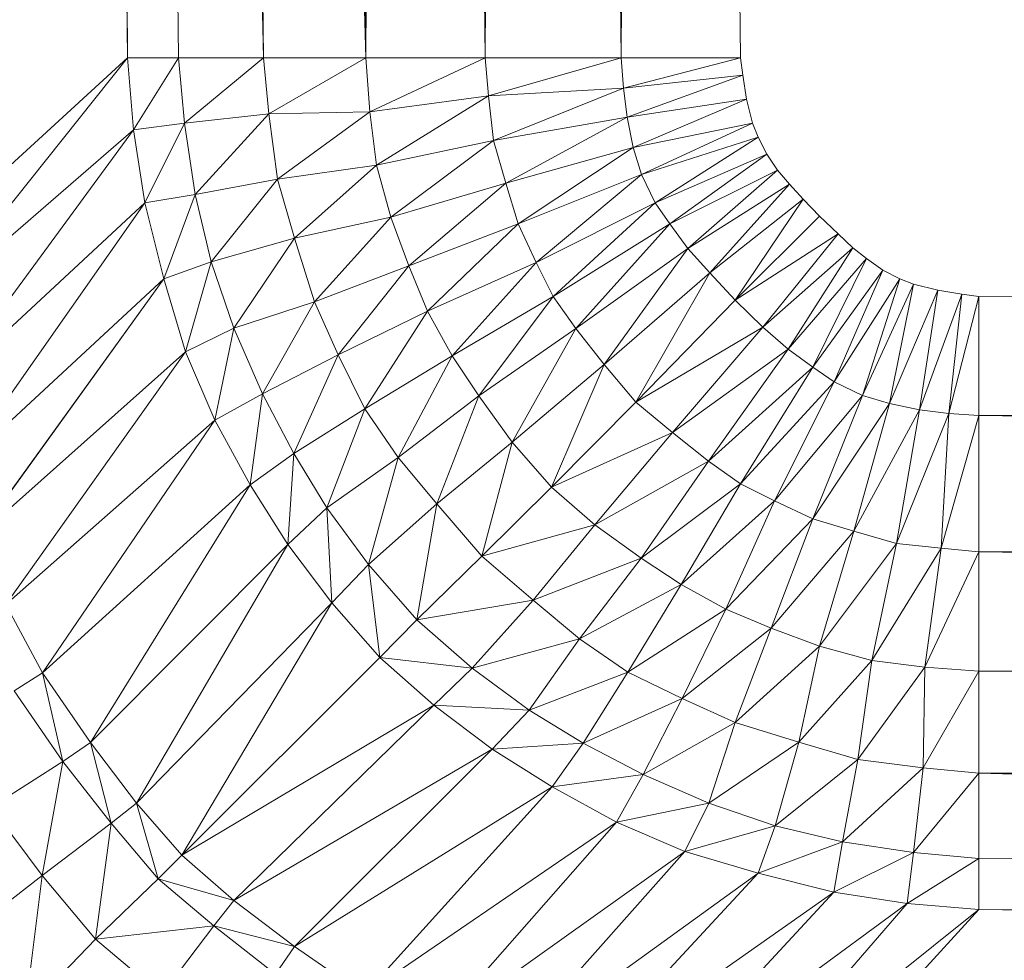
# Model space of a CAD drawing. Header units: metres. Extents: x 391.1 to 427.5, y 12.7 to 28.4.
# Tile 141 of 245: x 408.2167 to 408.2557, y 23.428 to 23.4652. Entities that reach past the tile are written whole.
import ezdxf

# ---------------------------------------------------------------- set-up
doc = ezdxf.new("R2010")
doc.units = ezdxf.units.M
doc.layers.add('02_MOBILIARIO', color=7, linetype='Continuous', lineweight=18)

# ---------------------------------------------------------------- blocks, each defined once
blk = doc.blocks.new('Family - Plats de dutxa PS-1-153501-01_TEL_PS1')
at = {"layer": '02_MOBILIARIO', "color": 253, "true_color": 0xaaaaaa}
for p, q in [((0.085896, 0.4), (0.089267, 0.112978)), ((0.089267, 0.112978), (0.085896, 0.4)), ((0.087918, 0.4), (0.091289, 0.112978)), ((0.087918, 0.4), (0.089267, 0.112978)), ((0.089267, 0.112978), (0.087918, 0.4)), ((0.09466, 0.112978), (0.087918, 0.4)), ((0.091289, 0.112978), (0.087918, 0.4)), ((0.087918, 0.4), (0.09466, 0.112978)), ((0.091289, 0.4), (0.09466, 0.112978)), ((0.098705, 0.112978), (0.091289, 0.4)), ((0.09466, 0.112978), (0.091289, 0.4)), ((0.091289, 0.4), (0.098705, 0.112978)), ((0.095334, 0.4), (0.098705, 0.112978)), ((0.098705, 0.112978), (0.095334, 0.4)), ((0.100053, 0.4), (0.098705, 0.112978)), ((0.098705, 0.112978), (0.100053, 0.4)), ((0.100053, 0.4), (0.103424, 0.112978)), ((0.103424, 0.112978), (0.100053, 0.4)), ((0.105446, 0.4), (0.103424, 0.112978)), ((0.103424, 0.112978), (0.105446, 0.4)), ((0.105446, 0.4), (0.108817, 0.112978)), ((0.108817, 0.112978), (0.105446, 0.4)), ((0.110165, 0.4), (0.108817, 0.112978)), ((0.108817, 0.112978), (0.110165, 0.4)), ((0.110165, 0.4), (0.113536, 0.112978)), ((0.110165, 0.4), (0.113536, 0.112978)), ((0.081177, 0.105562), (0.089267, 0.112978)), ((0.089267, 0.112978), (0.081177, 0.105562)), ((0.089267, 0.112978), (0.081379, 0.10309)), ((0.081379, 0.10309), (0.089267, 0.112978)), ((0.089267, 0.112978), (0.089504, 0.110131)), ((0.091289, 0.112978), (0.089267, 0.112978)), ((0.089504, 0.110131), (0.089267, 0.112978)), ((0.089267, 0.112978), (0.091289, 0.112978)), ((0.091289, 0.112978), (0.089504, 0.110131)), ((0.089504, 0.110131), (0.091289, 0.112978)), ((0.091289, 0.112978), (0.09466, 0.112978)), ((0.091289, 0.112978), (0.09153, 0.110394)), ((0.09153, 0.110394), (0.091289, 0.112978)), ((0.091289, 0.112978), (0.09466, 0.112978)), ((0.09466, 0.112978), (0.09153, 0.110394)), ((0.09153, 0.110394), (0.09466, 0.112978)), ((0.09466, 0.112978), (0.098705, 0.112978)), ((0.09466, 0.112978), (0.09487, 0.11077)), ((0.09487, 0.11077), (0.09466, 0.112978)), ((0.09466, 0.112978), (0.098705, 0.112978)), ((0.098705, 0.112978), (0.09487, 0.11077)), ((0.09487, 0.11077), (0.098705, 0.112978)), ((0.103424, 0.112978), (0.098705, 0.112978)), ((0.098863, 0.110841), (0.098705, 0.112978)), ((0.098705, 0.112978), (0.103424, 0.112978)), ((0.098705, 0.112978), (0.098863, 0.110841)), ((0.103424, 0.112978), (0.098863, 0.110841)), ((0.098863, 0.110841), (0.103424, 0.112978)), ((0.108817, 0.112978), (0.103424, 0.112978)), ((0.103424, 0.112978), (0.103566, 0.11148)), ((0.103566, 0.11148), (0.103424, 0.112978)), ((0.103424, 0.112978), (0.108817, 0.112978)), ((0.108817, 0.112978), (0.103566, 0.11148)), ((0.103566, 0.11148), (0.108817, 0.112978)), ((0.113536, 0.112978), (0.108817, 0.112978)), ((0.108817, 0.112978), (0.108901, 0.11178)), ((0.108901, 0.11178), (0.108817, 0.112978)), ((0.108817, 0.112978), (0.113536, 0.112978)), ((0.113536, 0.112978), (0.108901, 0.11178)), ((0.108901, 0.11178), (0.113536, 0.112978)), ((0.113536, 0.112978), (0.113627, 0.112301)), ((0.113536, 0.112978), (0.113627, 0.112301)), ((0.108901, 0.11178), (0.113627, 0.112301)), ((0.113627, 0.112301), (0.108901, 0.11178)), ((0.113627, 0.112301), (0.109053, 0.11063)), ((0.109053, 0.11063), (0.113627, 0.112301)), ((0.113627, 0.112301), (0.113779, 0.111346)), ((0.113627, 0.112301), (0.113779, 0.111346)), ((0.103566, 0.11148), (0.098863, 0.110841)), ((0.098863, 0.110841), (0.103566, 0.11148)), ((0.103566, 0.11148), (0.099126, 0.108737)), ((0.099126, 0.108737), (0.103566, 0.11148)), ((0.108901, 0.11178), (0.103566, 0.11148)), ((0.103566, 0.11148), (0.108901, 0.11178)), ((0.103566, 0.11148), (0.103753, 0.109714)), ((0.103753, 0.109714), (0.103566, 0.11148)), ((0.108901, 0.11178), (0.103753, 0.109714)), ((0.103753, 0.109714), (0.108901, 0.11178)), ((0.108901, 0.11178), (0.109053, 0.11063)), ((0.109053, 0.11063), (0.108901, 0.11178)), ((0.113779, 0.111346), (0.109053, 0.11063)), ((0.109053, 0.11063), (0.113779, 0.111346)), ((0.113779, 0.111346), (0.109291, 0.109436)), ((0.109291, 0.109436), (0.113779, 0.111346)), ((0.113779, 0.111346), (0.114017, 0.110391)), ((0.113779, 0.111346), (0.114017, 0.110391)), ((0.09487, 0.11077), (0.09153, 0.110394)), ((0.09153, 0.110394), (0.09487, 0.11077)), ((0.09487, 0.11077), (0.091943, 0.107577)), ((0.091943, 0.107577), (0.09487, 0.11077)), ((0.098863, 0.110841), (0.09487, 0.11077)), ((0.09487, 0.11077), (0.098863, 0.110841)), ((0.09487, 0.11077), (0.095208, 0.108178)), ((0.095208, 0.108178), (0.09487, 0.11077)), ((0.098863, 0.110841), (0.095208, 0.108178)), ((0.095208, 0.108178), (0.098863, 0.110841)), ((0.099126, 0.108737), (0.098863, 0.110841)), ((0.098863, 0.110841), (0.099126, 0.108737)), ((0.09153, 0.110394), (0.089504, 0.110131)), ((0.089504, 0.110131), (0.09153, 0.110394)), ((0.09153, 0.110394), (0.089954, 0.107239)), ((0.089954, 0.107239), (0.09153, 0.110394)), ((0.09153, 0.110394), (0.091943, 0.107577)), ((0.091943, 0.107577), (0.09153, 0.110394)), ((0.109053, 0.11063), (0.103753, 0.109714)), ((0.103753, 0.109714), (0.109053, 0.11063)), ((0.109053, 0.11063), (0.104241, 0.108024)), ((0.104241, 0.108024), (0.109053, 0.11063)), ((0.109053, 0.11063), (0.109291, 0.109436)), ((0.109291, 0.109436), (0.109053, 0.11063)), ((0.114017, 0.110391), (0.109291, 0.109436)), ((0.109291, 0.109436), (0.114017, 0.110391)), ((0.114017, 0.110391), (0.109611, 0.108362)), ((0.109611, 0.108362), (0.114017, 0.110391)), ((0.114017, 0.110391), (0.114234, 0.109849)), ((0.114017, 0.110391), (0.114234, 0.109849)), ((0.089504, 0.110131), (0.081379, 0.10309)), ((0.081379, 0.10309), (0.089504, 0.110131)), ((0.089504, 0.110131), (0.081865, 0.099724)), ((0.081865, 0.099724), (0.089504, 0.110131)), ((0.089504, 0.110131), (0.089954, 0.107239)), ((0.089954, 0.107239), (0.089504, 0.110131)), ((0.103753, 0.109714), (0.099126, 0.108737)), ((0.099126, 0.108737), (0.103753, 0.109714)), ((0.103753, 0.109714), (0.099689, 0.106671)), ((0.099689, 0.106671), (0.103753, 0.109714)), ((0.103753, 0.109714), (0.104241, 0.108024)), ((0.104241, 0.108024), (0.103753, 0.109714)), ((0.109611, 0.108362), (0.114234, 0.109849)), ((0.114234, 0.109849), (0.109611, 0.108362)), ((0.114234, 0.109849), (0.110159, 0.107245)), ((0.110159, 0.107245), (0.114234, 0.109849)), ((0.114234, 0.109849), (0.114581, 0.109176)), ((0.114234, 0.109849), (0.114581, 0.109176)), ((0.104241, 0.108024), (0.109291, 0.109436)), ((0.109291, 0.109436), (0.104241, 0.108024)), ((0.109291, 0.109436), (0.104729, 0.106408)), ((0.104729, 0.106408), (0.109291, 0.109436)), ((0.109291, 0.109436), (0.109611, 0.108362)), ((0.109611, 0.108362), (0.109291, 0.109436)), ((0.114581, 0.109176), (0.110159, 0.107245)), ((0.110159, 0.107245), (0.114581, 0.109176)), ((0.114581, 0.109176), (0.110737, 0.106408)), ((0.110737, 0.106408), (0.114581, 0.109176)), ((0.114581, 0.109176), (0.114998, 0.108539)), ((0.114581, 0.109176), (0.114998, 0.108539)), ((0.099126, 0.108737), (0.095208, 0.108178)), ((0.095208, 0.108178), (0.099126, 0.108737)), ((0.099126, 0.108737), (0.095887, 0.105845)), ((0.095887, 0.105845), (0.099126, 0.108737)), ((0.099689, 0.106671), (0.099126, 0.108737)), ((0.099126, 0.108737), (0.099689, 0.106671)), ((0.109611, 0.108362), (0.104729, 0.106408)), ((0.104729, 0.106408), (0.109611, 0.108362)), ((0.109611, 0.108362), (0.105446, 0.104888)), ((0.105446, 0.104888), (0.109611, 0.108362)), ((0.110159, 0.107245), (0.109611, 0.108362)), ((0.109611, 0.108362), (0.110159, 0.107245)), ((0.114998, 0.108539), (0.110737, 0.106408)), ((0.110737, 0.106408), (0.114998, 0.108539)), ((0.114998, 0.108539), (0.11145, 0.105432)), ((0.11145, 0.105432), (0.114998, 0.108539)), ((0.114998, 0.108539), (0.115478, 0.107983)), ((0.114998, 0.108539), (0.115478, 0.107983)), ((0.095208, 0.108178), (0.091943, 0.107577)), ((0.091943, 0.107577), (0.095208, 0.108178)), ((0.095208, 0.108178), (0.092581, 0.10491)), ((0.092581, 0.10491), (0.095208, 0.108178)), ((0.095208, 0.108178), (0.095887, 0.105845)), ((0.095887, 0.105845), (0.095208, 0.108178)), ((0.104241, 0.108024), (0.099689, 0.106671)), ((0.099689, 0.106671), (0.104241, 0.108024)), ((0.104241, 0.108024), (0.100402, 0.104756)), ((0.100402, 0.104756), (0.104241, 0.108024)), ((0.104241, 0.108024), (0.104729, 0.106408)), ((0.104729, 0.106408), (0.104241, 0.108024)), ((0.115478, 0.107983), (0.11145, 0.105432)), ((0.11145, 0.105432), (0.115478, 0.107983)), ((0.115478, 0.107983), (0.112328, 0.104477)), ((0.112328, 0.104477), (0.115478, 0.107983)), ((0.115478, 0.107983), (0.116017, 0.107383)), ((0.115478, 0.107983), (0.116017, 0.107383)), ((0.091943, 0.107577), (0.089954, 0.107239)), ((0.089954, 0.107239), (0.091943, 0.107577)), ((0.091943, 0.107577), (0.090705, 0.104233)), ((0.090705, 0.104233), (0.091943, 0.107577)), ((0.091943, 0.107577), (0.092581, 0.10491)), ((0.092581, 0.10491), (0.091943, 0.107577)), ((0.089954, 0.107239), (0.081865, 0.099724)), ((0.081865, 0.099724), (0.089954, 0.107239)), ((0.089954, 0.107239), (0.08251, 0.096631)), ((0.08251, 0.096631), (0.089954, 0.107239)), ((0.089954, 0.107239), (0.090705, 0.104233)), ((0.090705, 0.104233), (0.089954, 0.107239)), ((0.110159, 0.107245), (0.105446, 0.104888)), ((0.105446, 0.104888), (0.110159, 0.107245)), ((0.110159, 0.107245), (0.106121, 0.10354)), ((0.106121, 0.10354), (0.110159, 0.107245)), ((0.110737, 0.106408), (0.110159, 0.107245)), ((0.110159, 0.107245), (0.110737, 0.106408)), ((0.112328, 0.104477), (0.116017, 0.107383)), ((0.116017, 0.107383), (0.112328, 0.104477)), ((0.116017, 0.107383), (0.113322, 0.103393)), ((0.113322, 0.103393), (0.116017, 0.107383)), ((0.116017, 0.107383), (0.116662, 0.106722)), ((0.116017, 0.107383), (0.116662, 0.106722)), ((0.099689, 0.106671), (0.095887, 0.105845)), ((0.095887, 0.105845), (0.099689, 0.106671)), ((0.099689, 0.106671), (0.096675, 0.103328)), ((0.096675, 0.103328), (0.099689, 0.106671)), ((0.100402, 0.104756), (0.099689, 0.106671)), ((0.099689, 0.106671), (0.100402, 0.104756)), ((0.104729, 0.106408), (0.100402, 0.104756)), ((0.100402, 0.104756), (0.104729, 0.106408)), ((0.104729, 0.106408), (0.101152, 0.102952)), ((0.101152, 0.102952), (0.104729, 0.106408)), ((0.104729, 0.106408), (0.105446, 0.104888)), ((0.105446, 0.104888), (0.104729, 0.106408)), ((0.110737, 0.106408), (0.106121, 0.10354)), ((0.106121, 0.10354), (0.110737, 0.106408)), ((0.110737, 0.106408), (0.107018, 0.102276)), ((0.107018, 0.102276), (0.110737, 0.106408)), ((0.11145, 0.105432), (0.110737, 0.106408)), ((0.110737, 0.106408), (0.11145, 0.105432)), ((0.113322, 0.103393), (0.116662, 0.106722)), ((0.116662, 0.106722), (0.113322, 0.103393)), ((0.116662, 0.106722), (0.117397, 0.106017)), ((0.116662, 0.106722), (0.117397, 0.106017)), ((0.113322, 0.103393), (0.117397, 0.106017)), ((0.117397, 0.106017), (0.113322, 0.103393)), ((0.114422, 0.102327), (0.117397, 0.106017)), ((0.117397, 0.106017), (0.114422, 0.102327)), ((0.117397, 0.106017), (0.117982, 0.105462)), ((0.117397, 0.106017), (0.117982, 0.105462)), ((0.092581, 0.10491), (0.095887, 0.105845)), ((0.095887, 0.105845), (0.092581, 0.10491)), ((0.095887, 0.105845), (0.093482, 0.10228)), ((0.093482, 0.10228), (0.095887, 0.105845)), ((0.095887, 0.105845), (0.096675, 0.103328)), ((0.096675, 0.103328), (0.095887, 0.105845)), ((0.107018, 0.102276), (0.11145, 0.105432)), ((0.11145, 0.105432), (0.107018, 0.102276)), ((0.11145, 0.105432), (0.108143, 0.100843)), ((0.108143, 0.100843), (0.11145, 0.105432)), ((0.112328, 0.104477), (0.11145, 0.105432)), ((0.11145, 0.105432), (0.112328, 0.104477)), ((0.114422, 0.102327), (0.117982, 0.105462)), ((0.117982, 0.105462), (0.114422, 0.102327)), ((0.115428, 0.101453), (0.117982, 0.105462)), ((0.117982, 0.105462), (0.115428, 0.101453)), ((0.117982, 0.105462), (0.118521, 0.105041)), ((0.117982, 0.105462), (0.118521, 0.105041)), ((0.092581, 0.10491), (0.090705, 0.104233)), ((0.090705, 0.104233), (0.092581, 0.10491)), ((0.092581, 0.10491), (0.091568, 0.101341)), ((0.091568, 0.101341), (0.092581, 0.10491)), ((0.092581, 0.10491), (0.093482, 0.10228)), ((0.093482, 0.10228), (0.092581, 0.10491)), ((0.105446, 0.104888), (0.101152, 0.102952)), ((0.101152, 0.102952), (0.105446, 0.104888)), ((0.105446, 0.104888), (0.102128, 0.101187)), ((0.102128, 0.101187), (0.105446, 0.104888)), ((0.105446, 0.104888), (0.106121, 0.10354)), ((0.106121, 0.10354), (0.105446, 0.104888)), ((0.115428, 0.101453), (0.118521, 0.105041)), ((0.118521, 0.105041), (0.115428, 0.101453)), ((0.118521, 0.105041), (0.116405, 0.10074)), ((0.116405, 0.10074), (0.118521, 0.105041)), ((0.118521, 0.105041), (0.119173, 0.104584)), ((0.118521, 0.105041), (0.119173, 0.104584)), ((0.096675, 0.103328), (0.100402, 0.104756)), ((0.100402, 0.104756), (0.096675, 0.103328)), ((0.100402, 0.104756), (0.097614, 0.101224)), ((0.097614, 0.101224), (0.100402, 0.104756)), ((0.101152, 0.102952), (0.100402, 0.104756)), ((0.100402, 0.104756), (0.101152, 0.102952)), ((0.108143, 0.100843), (0.112328, 0.104477)), ((0.112328, 0.104477), (0.108143, 0.100843)), ((0.112328, 0.104477), (0.10939, 0.099357)), ((0.10939, 0.099357), (0.112328, 0.104477)), ((0.112328, 0.104477), (0.113322, 0.103393)), ((0.113322, 0.103393), (0.112328, 0.104477)), ((0.116405, 0.10074), (0.119173, 0.104584)), ((0.119173, 0.104584), (0.116405, 0.10074)), ((0.117241, 0.100162), (0.119173, 0.104584)), ((0.119173, 0.104584), (0.117241, 0.100162)), ((0.119173, 0.104584), (0.119845, 0.104237)), ((0.119173, 0.104584), (0.119845, 0.104237)), ((0.090705, 0.104233), (0.08251, 0.096631)), ((0.08251, 0.096631), (0.090705, 0.104233)), ((0.090705, 0.104233), (0.083325, 0.094013)), ((0.083325, 0.094013), (0.090705, 0.104233)), ((0.090705, 0.104233), (0.091568, 0.101341)), ((0.091568, 0.101341), (0.090705, 0.104233)), ((0.117241, 0.100162), (0.119845, 0.104237)), ((0.119845, 0.104237), (0.117241, 0.100162)), ((0.118359, 0.099615), (0.119845, 0.104237)), ((0.119845, 0.104237), (0.118359, 0.099615)), ((0.119845, 0.104237), (0.120388, 0.10402)), ((0.119845, 0.104237), (0.120388, 0.10402)), ((0.118359, 0.099615), (0.120388, 0.10402)), ((0.120388, 0.10402), (0.118359, 0.099615)), ((0.119433, 0.099295), (0.120388, 0.10402)), ((0.120388, 0.10402), (0.119433, 0.099295)), ((0.119433, 0.099295), (0.121343, 0.103782)), ((0.121343, 0.103782), (0.119433, 0.099295)), ((0.120388, 0.10402), (0.121343, 0.103782)), ((0.120388, 0.10402), (0.121343, 0.103782)), ((0.120627, 0.099056), (0.121343, 0.103782)), ((0.121343, 0.103782), (0.120627, 0.099056)), ((0.121343, 0.103782), (0.122297, 0.10363)), ((0.121343, 0.103782), (0.122297, 0.10363)), ((0.093482, 0.10228), (0.096675, 0.103328)), ((0.096675, 0.103328), (0.093482, 0.10228)), ((0.096675, 0.103328), (0.094608, 0.099688)), ((0.094608, 0.099688), (0.096675, 0.103328)), ((0.096675, 0.103328), (0.097614, 0.101224)), ((0.097614, 0.101224), (0.096675, 0.103328)), ((0.102128, 0.101187), (0.106121, 0.10354)), ((0.106121, 0.10354), (0.102128, 0.101187)), ((0.106121, 0.10354), (0.103179, 0.099609)), ((0.103179, 0.099609), (0.106121, 0.10354)), ((0.106121, 0.10354), (0.107018, 0.102276)), ((0.107018, 0.102276), (0.106121, 0.10354)), ((0.113322, 0.103393), (0.10939, 0.099357)), ((0.10939, 0.099357), (0.113322, 0.103393)), ((0.113322, 0.103393), (0.114422, 0.102327)), ((0.114422, 0.102327), (0.113322, 0.103393)), ((0.120627, 0.099056), (0.122297, 0.10363)), ((0.122297, 0.10363), (0.120627, 0.099056)), ((0.121777, 0.098904), (0.122297, 0.10363)), ((0.122297, 0.10363), (0.121777, 0.098904)), ((0.121777, 0.098904), (0.122975, 0.10354)), ((0.122975, 0.10354), (0.121777, 0.098904)), ((0.122297, 0.10363), (0.122975, 0.10354)), ((0.122297, 0.10363), (0.122975, 0.10354)), ((0.122975, 0.10354), (0.409997, 0.100169)), ((0.122975, 0.09882), (0.122975, 0.10354)), ((0.122975, 0.10354), (0.409997, 0.100169)), ((0.122975, 0.10354), (0.122975, 0.09882)), ((0.097614, 0.101224), (0.101152, 0.102952)), ((0.101152, 0.102952), (0.097614, 0.101224)), ((0.101152, 0.102952), (0.098664, 0.099083)), ((0.098664, 0.099083), (0.101152, 0.102952)), ((0.101152, 0.102952), (0.102128, 0.101187)), ((0.102128, 0.101187), (0.101152, 0.102952)), ((0.091568, 0.101341), (0.093482, 0.10228)), ((0.093482, 0.10228), (0.091568, 0.101341)), ((0.093482, 0.10228), (0.092731, 0.098636)), ((0.092731, 0.098636), (0.093482, 0.10228)), ((0.094608, 0.099688), (0.093482, 0.10228)), ((0.093482, 0.10228), (0.094608, 0.099688)), ((0.107018, 0.102276), (0.103179, 0.099609)), ((0.103179, 0.099609), (0.107018, 0.102276)), ((0.107018, 0.102276), (0.104493, 0.097768)), ((0.104493, 0.097768), (0.107018, 0.102276)), ((0.107018, 0.102276), (0.108143, 0.100843)), ((0.108143, 0.100843), (0.107018, 0.102276)), ((0.10939, 0.099357), (0.114422, 0.102327)), ((0.114422, 0.102327), (0.10939, 0.099357)), ((0.11084, 0.098146), (0.114422, 0.102327)), ((0.114422, 0.102327), (0.11084, 0.098146)), ((0.114422, 0.102327), (0.115428, 0.101453)), ((0.115428, 0.101453), (0.114422, 0.102327)), ((0.091568, 0.101341), (0.083325, 0.094013)), ((0.083325, 0.094013), (0.091568, 0.101341)), ((0.091568, 0.101341), (0.084454, 0.091347)), ((0.084454, 0.091347), (0.091568, 0.101341)), ((0.091568, 0.101341), (0.092731, 0.098636)), ((0.092731, 0.098636), (0.091568, 0.101341)), ((0.11084, 0.098146), (0.115428, 0.101453)), ((0.115428, 0.101453), (0.11084, 0.098146)), ((0.115428, 0.101453), (0.112273, 0.097021)), ((0.112273, 0.097021), (0.115428, 0.101453)), ((0.115428, 0.101453), (0.116405, 0.10074)), ((0.116405, 0.10074), (0.115428, 0.101453)), ((0.097614, 0.101224), (0.094608, 0.099688)), ((0.094608, 0.099688), (0.097614, 0.101224)), ((0.097614, 0.101224), (0.09585, 0.097318)), ((0.09585, 0.097318), (0.097614, 0.101224)), ((0.098664, 0.099083), (0.097614, 0.101224)), ((0.097614, 0.101224), (0.098664, 0.099083)), ((0.102128, 0.101187), (0.098664, 0.099083)), ((0.098664, 0.099083), (0.102128, 0.101187)), ((0.102128, 0.101187), (0.099978, 0.097167)), ((0.099978, 0.097167), (0.102128, 0.101187)), ((0.102128, 0.101187), (0.103179, 0.099609)), ((0.103179, 0.099609), (0.102128, 0.101187)), ((0.108143, 0.100843), (0.104493, 0.097768)), ((0.104493, 0.097768), (0.108143, 0.100843)), ((0.108143, 0.100843), (0.106053, 0.095986)), ((0.106053, 0.095986), (0.108143, 0.100843)), ((0.10939, 0.099357), (0.108143, 0.100843)), ((0.108143, 0.100843), (0.10939, 0.099357)), ((0.112273, 0.097021), (0.116405, 0.10074)), ((0.116405, 0.10074), (0.112273, 0.097021)), ((0.113536, 0.096124), (0.116405, 0.10074)), ((0.116405, 0.10074), (0.113536, 0.096124)), ((0.116405, 0.10074), (0.117241, 0.100162)), ((0.117241, 0.100162), (0.116405, 0.10074)), ((0.113536, 0.096124), (0.117241, 0.100162)), ((0.117241, 0.100162), (0.113536, 0.096124)), ((0.114885, 0.09545), (0.117241, 0.100162)), ((0.117241, 0.100162), (0.114885, 0.09545)), ((0.118359, 0.099615), (0.117241, 0.100162)), ((0.117241, 0.100162), (0.118359, 0.099615)), ((0.122975, 0.09882), (0.409997, 0.100169)), ((0.409997, 0.100169), (0.122975, 0.09882)), ((0.094608, 0.099688), (0.092731, 0.098636)), ((0.092731, 0.098636), (0.094608, 0.099688)), ((0.094608, 0.099688), (0.09412, 0.096082)), ((0.09412, 0.096082), (0.094608, 0.099688)), ((0.09585, 0.097318), (0.094608, 0.099688)), ((0.094608, 0.099688), (0.09585, 0.097318)), ((0.099978, 0.097167), (0.103179, 0.099609)), ((0.103179, 0.099609), (0.099978, 0.097167)), ((0.103179, 0.099609), (0.101517, 0.095327)), ((0.101517, 0.095327), (0.103179, 0.099609)), ((0.103179, 0.099609), (0.104493, 0.097768)), ((0.104493, 0.097768), (0.103179, 0.099609)), ((0.114885, 0.09545), (0.118359, 0.099615)), ((0.118359, 0.099615), (0.114885, 0.09545)), ((0.116405, 0.094732), (0.118359, 0.099615)), ((0.118359, 0.099615), (0.116405, 0.094732)), ((0.118359, 0.099615), (0.119433, 0.099295)), ((0.119433, 0.099295), (0.118359, 0.099615)), ((0.09585, 0.097318), (0.098664, 0.099083)), ((0.098664, 0.099083), (0.09585, 0.097318)), ((0.098664, 0.099083), (0.097163, 0.095176)), ((0.097163, 0.095176), (0.098664, 0.099083)), ((0.098664, 0.099083), (0.099978, 0.097167)), ((0.099978, 0.097167), (0.098664, 0.099083)), ((0.106053, 0.095986), (0.10939, 0.099357)), ((0.10939, 0.099357), (0.106053, 0.095986)), ((0.10939, 0.099357), (0.11084, 0.098146)), ((0.11084, 0.098146), (0.10939, 0.099357)), ((0.116405, 0.094732), (0.119433, 0.099295)), ((0.119433, 0.099295), (0.116405, 0.094732)), ((0.11802, 0.094244), (0.119433, 0.099295)), ((0.119433, 0.099295), (0.11802, 0.094244)), ((0.11802, 0.094244), (0.120627, 0.099056)), ((0.120627, 0.099056), (0.11802, 0.094244)), ((0.119433, 0.099295), (0.120627, 0.099056)), ((0.120627, 0.099056), (0.119433, 0.099295)), ((0.119711, 0.093756), (0.120627, 0.099056)), ((0.120627, 0.099056), (0.119711, 0.093756)), ((0.120627, 0.099056), (0.121777, 0.098904)), ((0.121777, 0.098904), (0.120627, 0.099056)), ((0.092731, 0.098636), (0.084454, 0.091347)), ((0.084454, 0.091347), (0.092731, 0.098636)), ((0.092731, 0.098636), (0.085903, 0.088638)), ((0.085903, 0.088638), (0.092731, 0.098636)), ((0.092731, 0.098636), (0.09412, 0.096082)), ((0.09412, 0.096082), (0.092731, 0.098636)), ((0.119711, 0.093756), (0.121777, 0.098904)), ((0.121777, 0.098904), (0.119711, 0.093756)), ((0.121477, 0.093569), (0.121777, 0.098904)), ((0.121777, 0.098904), (0.121477, 0.093569)), ((0.121477, 0.093569), (0.122975, 0.09882)), ((0.122975, 0.09882), (0.121477, 0.093569)), ((0.121777, 0.098904), (0.122975, 0.09882)), ((0.122975, 0.09882), (0.121777, 0.098904)), ((0.122975, 0.09882), (0.122975, 0.093427)), ((0.122975, 0.093427), (0.122975, 0.09882)), ((0.122975, 0.09882), (0.409997, 0.09545)), ((0.409997, 0.09545), (0.122975, 0.09882)), ((0.106053, 0.095986), (0.11084, 0.098146)), ((0.11084, 0.098146), (0.106053, 0.095986)), ((0.107765, 0.094496), (0.11084, 0.098146)), ((0.11084, 0.098146), (0.107765, 0.094496)), ((0.11084, 0.098146), (0.112273, 0.097021)), ((0.112273, 0.097021), (0.11084, 0.098146)), ((0.104493, 0.097768), (0.101517, 0.095327)), ((0.101517, 0.095327), (0.104493, 0.097768)), ((0.104493, 0.097768), (0.103297, 0.093258)), ((0.103297, 0.093258), (0.104493, 0.097768)), ((0.104493, 0.097768), (0.106053, 0.095986)), ((0.106053, 0.095986), (0.104493, 0.097768)), ((0.09585, 0.097318), (0.09412, 0.096082)), ((0.09412, 0.096082), (0.09585, 0.097318)), ((0.09585, 0.097318), (0.095621, 0.093715)), ((0.095621, 0.093715), (0.09585, 0.097318)), ((0.097163, 0.095176), (0.09585, 0.097318)), ((0.09585, 0.097318), (0.097163, 0.095176)), ((0.099978, 0.097167), (0.097163, 0.095176)), ((0.097163, 0.095176), (0.099978, 0.097167)), ((0.099978, 0.097167), (0.098815, 0.092922)), ((0.098815, 0.092922), (0.099978, 0.097167)), ((0.099978, 0.097167), (0.101517, 0.095327)), ((0.101517, 0.095327), (0.099978, 0.097167)), ((0.107765, 0.094496), (0.112273, 0.097021)), ((0.112273, 0.097021), (0.107765, 0.094496)), ((0.109606, 0.093182), (0.112273, 0.097021)), ((0.112273, 0.097021), (0.109606, 0.093182)), ((0.112273, 0.097021), (0.113536, 0.096124)), ((0.113536, 0.096124), (0.112273, 0.097021)), ((0.09412, 0.096082), (0.085903, 0.088638)), ((0.085903, 0.088638), (0.09412, 0.096082)), ((0.09412, 0.096082), (0.087807, 0.085885)), ((0.087807, 0.085885), (0.09412, 0.096082)), ((0.09412, 0.096082), (0.095621, 0.093715)), ((0.095621, 0.093715), (0.09412, 0.096082)), ((0.103297, 0.093258), (0.106053, 0.095986)), ((0.106053, 0.095986), (0.103297, 0.093258)), ((0.107765, 0.094496), (0.106053, 0.095986)), ((0.106053, 0.095986), (0.107765, 0.094496)), ((0.109606, 0.093182), (0.113536, 0.096124)), ((0.113536, 0.096124), (0.109606, 0.093182)), ((0.111184, 0.092131), (0.113536, 0.096124)), ((0.113536, 0.096124), (0.111184, 0.092131)), ((0.113536, 0.096124), (0.114885, 0.09545)), ((0.114885, 0.09545), (0.113536, 0.096124)), ((0.097163, 0.095176), (0.095621, 0.093715)), ((0.095621, 0.093715), (0.097163, 0.095176)), ((0.098815, 0.092922), (0.097163, 0.095176)), ((0.097163, 0.095176), (0.098815, 0.092922)), ((0.097163, 0.095176), (0.097357, 0.091405)), ((0.097357, 0.091405), (0.097163, 0.095176)), ((0.101517, 0.095327), (0.098815, 0.092922)), ((0.098815, 0.092922), (0.101517, 0.095327)), ((0.101517, 0.095327), (0.100727, 0.090731)), ((0.100727, 0.090731), (0.101517, 0.095327)), ((0.101517, 0.095327), (0.103297, 0.093258)), ((0.103297, 0.093258), (0.101517, 0.095327)), ((0.111184, 0.092131), (0.114885, 0.09545)), ((0.114885, 0.09545), (0.111184, 0.092131)), ((0.112949, 0.091156), (0.114885, 0.09545)), ((0.114885, 0.09545), (0.112949, 0.091156)), ((0.114885, 0.09545), (0.116405, 0.094732)), ((0.116405, 0.094732), (0.114885, 0.09545)), ((0.122975, 0.093427), (0.409997, 0.09545)), ((0.409997, 0.09545), (0.122975, 0.093427)), ((0.112949, 0.091156), (0.116405, 0.094732)), ((0.116405, 0.094732), (0.112949, 0.091156)), ((0.114752, 0.090405), (0.116405, 0.094732)), ((0.116405, 0.094732), (0.114752, 0.090405)), ((0.116405, 0.094732), (0.11802, 0.094244)), ((0.11802, 0.094244), (0.116405, 0.094732)), ((0.103297, 0.093258), (0.107765, 0.094496)), ((0.107765, 0.094496), (0.103297, 0.093258)), ((0.107765, 0.094496), (0.105323, 0.09152)), ((0.105323, 0.09152), (0.107765, 0.094496)), ((0.109606, 0.093182), (0.107765, 0.094496)), ((0.107765, 0.094496), (0.109606, 0.093182)), ((0.114752, 0.090405), (0.11802, 0.094244)), ((0.11802, 0.094244), (0.114752, 0.090405)), ((0.11802, 0.094244), (0.116668, 0.089692)), ((0.116668, 0.089692), (0.11802, 0.094244)), ((0.119711, 0.093756), (0.11802, 0.094244)), ((0.11802, 0.094244), (0.119711, 0.093756)), ((0.095621, 0.093715), (0.087807, 0.085885)), ((0.087807, 0.085885), (0.095621, 0.093715)), ((0.095621, 0.093715), (0.089624, 0.083486)), ((0.089624, 0.083486), (0.095621, 0.093715)), ((0.095621, 0.093715), (0.097357, 0.091405)), ((0.097357, 0.091405), (0.095621, 0.093715)), ((0.116668, 0.089692), (0.119711, 0.093756)), ((0.119711, 0.093756), (0.116668, 0.089692)), ((0.118734, 0.089129), (0.119711, 0.093756)), ((0.119711, 0.093756), (0.118734, 0.089129)), ((0.118734, 0.089129), (0.121477, 0.093569)), ((0.121477, 0.093569), (0.118734, 0.089129)), ((0.121477, 0.093569), (0.119711, 0.093756)), ((0.119711, 0.093756), (0.121477, 0.093569)), ((0.120838, 0.088867), (0.121477, 0.093569)), ((0.121477, 0.093569), (0.120838, 0.088867)), ((0.122975, 0.093427), (0.121477, 0.093569)), ((0.121477, 0.093569), (0.122975, 0.093427)), ((0.100727, 0.090731), (0.103297, 0.093258)), ((0.103297, 0.093258), (0.100727, 0.090731)), ((0.103297, 0.093258), (0.105323, 0.09152)), ((0.105323, 0.09152), (0.103297, 0.093258)), ((0.105323, 0.09152), (0.109606, 0.093182)), ((0.109606, 0.093182), (0.105323, 0.09152)), ((0.107164, 0.089981), (0.109606, 0.093182)), ((0.109606, 0.093182), (0.107164, 0.089981)), ((0.111184, 0.092131), (0.109606, 0.093182)), ((0.109606, 0.093182), (0.111184, 0.092131)), ((0.120838, 0.088867), (0.122975, 0.093427)), ((0.122975, 0.093427), (0.120838, 0.088867)), ((0.122975, 0.088708), (0.122975, 0.093427)), ((0.122975, 0.093427), (0.409997, 0.090056)), ((0.409997, 0.090056), (0.122975, 0.093427)), ((0.122975, 0.093427), (0.122975, 0.088708)), ((0.098815, 0.092922), (0.097357, 0.091405)), ((0.097357, 0.091405), (0.098815, 0.092922)), ((0.100727, 0.090731), (0.098815, 0.092922)), ((0.098815, 0.092922), (0.100727, 0.090731)), ((0.098815, 0.092922), (0.099255, 0.089243)), ((0.099255, 0.089243), (0.098815, 0.092922)), ((0.107164, 0.089981), (0.111184, 0.092131)), ((0.111184, 0.092131), (0.107164, 0.089981)), ((0.10908, 0.088668), (0.111184, 0.092131)), ((0.111184, 0.092131), (0.10908, 0.088668)), ((0.112949, 0.091156), (0.111184, 0.092131)), ((0.111184, 0.092131), (0.112949, 0.091156)), ((0.084454, 0.091347), (0.085903, 0.088638)), ((0.085903, 0.088638), (0.084454, 0.091347)), ((0.097357, 0.091405), (0.089624, 0.083486)), ((0.089624, 0.083486), (0.097357, 0.091405)), ((0.097357, 0.091405), (0.091424, 0.081427)), ((0.091424, 0.081427), (0.097357, 0.091405)), ((0.097357, 0.091405), (0.099255, 0.089243)), ((0.099255, 0.089243), (0.097357, 0.091405)), ((0.100727, 0.090731), (0.105323, 0.09152)), ((0.105323, 0.09152), (0.100727, 0.090731)), ((0.102919, 0.088818), (0.105323, 0.09152)), ((0.105323, 0.09152), (0.102919, 0.088818)), ((0.105323, 0.09152), (0.107164, 0.089981)), ((0.107164, 0.089981), (0.105323, 0.09152)), ((0.10908, 0.088668), (0.112949, 0.091156)), ((0.112949, 0.091156), (0.10908, 0.088668)), ((0.111221, 0.087617), (0.112949, 0.091156)), ((0.112949, 0.091156), (0.111221, 0.087617)), ((0.114752, 0.090405), (0.112949, 0.091156)), ((0.112949, 0.091156), (0.114752, 0.090405)), ((0.099255, 0.089243), (0.100727, 0.090731)), ((0.100727, 0.090731), (0.099255, 0.089243)), ((0.102919, 0.088818), (0.100727, 0.090731)), ((0.100727, 0.090731), (0.102919, 0.088818)), ((0.111221, 0.087617), (0.114752, 0.090405)), ((0.114752, 0.090405), (0.111221, 0.087617)), ((0.113325, 0.086679), (0.114752, 0.090405)), ((0.114752, 0.090405), (0.113325, 0.086679)), ((0.116668, 0.089692), (0.114752, 0.090405)), ((0.114752, 0.090405), (0.116668, 0.089692)), ((0.122975, 0.088708), (0.409997, 0.090056)), ((0.409997, 0.090056), (0.122975, 0.088708)), ((0.102919, 0.088818), (0.107164, 0.089981)), ((0.107164, 0.089981), (0.102919, 0.088818)), ((0.105173, 0.087167), (0.107164, 0.089981)), ((0.107164, 0.089981), (0.105173, 0.087167)), ((0.107164, 0.089981), (0.10908, 0.088668)), ((0.10908, 0.088668), (0.107164, 0.089981)), ((0.113325, 0.086679), (0.116668, 0.089692)), ((0.116668, 0.089692), (0.113325, 0.086679)), ((0.115842, 0.085891), (0.116668, 0.089692)), ((0.116668, 0.089692), (0.115842, 0.085891)), ((0.116668, 0.089692), (0.118734, 0.089129)), ((0.118734, 0.089129), (0.116668, 0.089692)), ((0.091424, 0.081427), (0.099255, 0.089243)), ((0.099255, 0.089243), (0.091424, 0.081427)), ((0.099255, 0.089243), (0.101401, 0.08736)), ((0.099255, 0.089243), (0.102919, 0.088818)), ((0.102919, 0.088818), (0.099255, 0.089243)), ((0.101401, 0.08736), (0.099255, 0.089243)), ((0.115842, 0.085891), (0.118734, 0.089129)), ((0.118734, 0.089129), (0.115842, 0.085891)), ((0.118734, 0.089129), (0.118175, 0.085211)), ((0.118175, 0.085211), (0.118734, 0.089129)), ((0.118734, 0.089129), (0.120838, 0.088867)), ((0.120838, 0.088867), (0.118734, 0.089129)), ((0.085903, 0.088638), (0.084782, 0.087922)), ((0.084782, 0.087922), (0.085903, 0.088638)), ((0.085903, 0.088638), (0.087807, 0.085885)), ((0.085903, 0.088638), (0.086705, 0.08513)), ((0.086705, 0.08513), (0.085903, 0.088638)), ((0.087807, 0.085885), (0.085903, 0.088638)), ((0.101401, 0.08736), (0.102919, 0.088818)), ((0.102919, 0.088818), (0.101401, 0.08736)), ((0.105173, 0.087167), (0.102919, 0.088818)), ((0.102919, 0.088818), (0.105173, 0.087167)), ((0.105173, 0.087167), (0.10908, 0.088668)), ((0.10908, 0.088668), (0.105173, 0.087167)), ((0.107314, 0.085853), (0.10908, 0.088668)), ((0.10908, 0.088668), (0.107314, 0.085853)), ((0.10908, 0.088668), (0.111221, 0.087617)), ((0.111221, 0.087617), (0.10908, 0.088668)), ((0.118175, 0.085211), (0.120838, 0.088867)), ((0.120838, 0.088867), (0.118175, 0.085211)), ((0.120767, 0.084874), (0.120838, 0.088867)), ((0.120838, 0.088867), (0.120767, 0.084874)), ((0.120767, 0.084874), (0.122975, 0.088708)), ((0.122975, 0.088708), (0.120767, 0.084874)), ((0.120838, 0.088867), (0.122975, 0.088708)), ((0.122975, 0.088708), (0.120838, 0.088867)), ((0.122975, 0.088708), (0.122975, 0.084663)), ((0.122975, 0.084663), (0.122975, 0.088708)), ((0.122975, 0.088708), (0.409997, 0.085817)), ((0.409997, 0.085817), (0.122975, 0.088708)), ((0.084782, 0.087922), (0.086705, 0.08513)), ((0.086705, 0.08513), (0.084782, 0.087922)), ((0.091424, 0.081427), (0.101401, 0.08736)), ((0.101401, 0.08736), (0.091424, 0.081427)), ((0.093482, 0.079627), (0.101401, 0.08736)), ((0.101401, 0.08736), (0.093482, 0.079627)), ((0.101401, 0.08736), (0.103712, 0.085624)), ((0.101401, 0.08736), (0.105173, 0.087167)), ((0.105173, 0.087167), (0.101401, 0.08736)), ((0.103712, 0.085624), (0.101401, 0.08736)), ((0.107314, 0.085853), (0.111221, 0.087617)), ((0.111221, 0.087617), (0.107314, 0.085853)), ((0.109685, 0.084611), (0.111221, 0.087617)), ((0.111221, 0.087617), (0.109685, 0.084611)), ((0.111221, 0.087617), (0.113325, 0.086679)), ((0.113325, 0.086679), (0.111221, 0.087617)), ((0.103712, 0.085624), (0.105173, 0.087167)), ((0.105173, 0.087167), (0.103712, 0.085624)), ((0.107314, 0.085853), (0.105173, 0.087167)), ((0.105173, 0.087167), (0.107314, 0.085853)), ((0.109685, 0.084611), (0.113325, 0.086679)), ((0.113325, 0.086679), (0.109685, 0.084611)), ((0.112277, 0.083485), (0.113325, 0.086679)), ((0.113325, 0.086679), (0.112277, 0.083485)), ((0.115842, 0.085891), (0.113325, 0.086679)), ((0.113325, 0.086679), (0.115842, 0.085891)), ((0.087807, 0.085885), (0.086705, 0.08513)), ((0.086705, 0.08513), (0.087807, 0.085885)), ((0.087807, 0.085885), (0.089624, 0.083486)), ((0.087807, 0.085885), (0.088619, 0.082692)), ((0.088619, 0.082692), (0.087807, 0.085885)), ((0.089624, 0.083486), (0.087807, 0.085885)), ((0.103712, 0.085624), (0.107314, 0.085853)), ((0.107314, 0.085853), (0.103712, 0.085624)), ((0.106078, 0.084123), (0.107314, 0.085853)), ((0.107314, 0.085853), (0.106078, 0.084123)), ((0.109685, 0.084611), (0.107314, 0.085853)), ((0.107314, 0.085853), (0.109685, 0.084611)), ((0.112277, 0.083485), (0.115842, 0.085891)), ((0.115842, 0.085891), (0.112277, 0.083485)), ((0.114906, 0.082584), (0.115842, 0.085891)), ((0.115842, 0.085891), (0.114906, 0.082584)), ((0.115842, 0.085891), (0.118175, 0.085211)), ((0.118175, 0.085211), (0.115842, 0.085891)), ((0.122975, 0.084663), (0.409997, 0.085817)), ((0.409997, 0.085817), (0.122975, 0.084663)), ((0.093482, 0.079627), (0.103712, 0.085624)), ((0.103712, 0.085624), (0.093482, 0.079627)), ((0.095882, 0.077811), (0.103712, 0.085624)), ((0.103712, 0.085624), (0.095882, 0.077811)), ((0.103712, 0.085624), (0.106078, 0.084123)), ((0.106078, 0.084123), (0.103712, 0.085624)), ((0.086705, 0.08513), (0.083873, 0.083315)), ((0.083873, 0.083315), (0.086705, 0.08513)), ((0.086705, 0.08513), (0.085896, 0.080618)), ((0.085896, 0.080618), (0.086705, 0.08513)), ((0.086705, 0.08513), (0.088619, 0.082692)), ((0.088619, 0.082692), (0.086705, 0.08513)), ((0.114906, 0.082584), (0.118175, 0.085211)), ((0.118175, 0.085211), (0.114906, 0.082584)), ((0.118175, 0.085211), (0.117573, 0.081946)), ((0.117573, 0.081946), (0.118175, 0.085211)), ((0.118175, 0.085211), (0.120767, 0.084874)), ((0.120767, 0.084874), (0.118175, 0.085211)), ((0.106078, 0.084123), (0.109685, 0.084611)), ((0.109685, 0.084611), (0.106078, 0.084123)), ((0.108633, 0.082734), (0.109685, 0.084611)), ((0.109685, 0.084611), (0.108633, 0.082734)), ((0.112277, 0.083485), (0.109685, 0.084611)), ((0.109685, 0.084611), (0.112277, 0.083485)), ((0.117573, 0.081946), (0.120767, 0.084874)), ((0.120767, 0.084874), (0.117573, 0.081946)), ((0.120391, 0.081533), (0.120767, 0.084874)), ((0.120767, 0.084874), (0.120391, 0.081533)), ((0.120391, 0.081533), (0.122975, 0.084663)), ((0.122975, 0.084663), (0.120391, 0.081533)), ((0.120767, 0.084874), (0.122975, 0.084663)), ((0.122975, 0.084663), (0.120767, 0.084874)), ((0.122975, 0.084663), (0.122975, 0.081292)), ((0.122975, 0.081292), (0.122975, 0.084663)), ((0.122975, 0.084663), (0.409997, 0.077922)), ((0.409997, 0.081292), (0.122975, 0.084663)), ((0.409997, 0.077922), (0.122975, 0.084663)), ((0.409997, 0.081292), (0.122975, 0.084663)), ((0.095882, 0.077811), (0.106078, 0.084123)), ((0.106078, 0.084123), (0.095882, 0.077811)), ((0.098635, 0.075907), (0.106078, 0.084123)), ((0.106078, 0.084123), (0.098635, 0.075907)), ((0.106078, 0.084123), (0.108633, 0.082734)), ((0.108633, 0.082734), (0.106078, 0.084123)), ((0.089624, 0.083486), (0.088619, 0.082692)), ((0.088619, 0.082692), (0.089624, 0.083486)), ((0.089624, 0.083486), (0.091424, 0.081427)), ((0.089624, 0.083486), (0.09048, 0.080483)), ((0.09048, 0.080483), (0.089624, 0.083486)), ((0.091424, 0.081427), (0.089624, 0.083486)), ((0.108633, 0.082734), (0.112277, 0.083485)), ((0.112277, 0.083485), (0.108633, 0.082734)), ((0.111338, 0.081571), (0.112277, 0.083485)), ((0.112277, 0.083485), (0.111338, 0.081571)), ((0.114906, 0.082584), (0.112277, 0.083485)), ((0.112277, 0.083485), (0.114906, 0.082584)), ((0.083873, 0.083315), (0.085896, 0.080618)), ((0.085896, 0.080618), (0.083873, 0.083315)), ((0.088619, 0.082692), (0.085896, 0.080618)), ((0.085896, 0.080618), (0.088619, 0.082692)), ((0.088619, 0.082692), (0.088009, 0.078092)), ((0.088009, 0.078092), (0.088619, 0.082692)), ((0.088619, 0.082692), (0.09048, 0.080483)), ((0.09048, 0.080483), (0.088619, 0.082692)), ((0.098635, 0.075907), (0.108633, 0.082734)), ((0.108633, 0.082734), (0.098635, 0.075907)), ((0.101344, 0.074457), (0.108633, 0.082734)), ((0.108633, 0.082734), (0.101344, 0.074457)), ((0.108633, 0.082734), (0.111338, 0.081571)), ((0.111338, 0.081571), (0.108633, 0.082734)), ((0.111338, 0.081571), (0.114906, 0.082584)), ((0.114906, 0.082584), (0.111338, 0.081571)), ((0.11423, 0.080708), (0.114906, 0.082584)), ((0.114906, 0.082584), (0.11423, 0.080708)), ((0.117573, 0.081946), (0.114906, 0.082584)), ((0.114906, 0.082584), (0.117573, 0.081946)), ((0.11423, 0.080708), (0.117573, 0.081946)), ((0.117573, 0.081946), (0.11423, 0.080708)), ((0.117235, 0.079957), (0.117573, 0.081946)), ((0.117573, 0.081946), (0.117235, 0.079957)), ((0.120391, 0.081533), (0.117573, 0.081946)), ((0.117573, 0.081946), (0.120391, 0.081533)), ((0.101344, 0.074457), (0.111338, 0.081571)), ((0.111338, 0.081571), (0.101344, 0.074457)), ((0.10401, 0.073328), (0.111338, 0.081571)), ((0.111338, 0.081571), (0.10401, 0.073328)), ((0.111338, 0.081571), (0.11423, 0.080708)), ((0.11423, 0.080708), (0.111338, 0.081571)), ((0.117235, 0.079957), (0.120391, 0.081533)), ((0.120391, 0.081533), (0.117235, 0.079957)), ((0.120128, 0.079507), (0.120391, 0.081533)), ((0.120391, 0.081533), (0.120128, 0.079507)), ((0.122975, 0.081292), (0.120391, 0.081533)), ((0.120391, 0.081533), (0.122975, 0.081292)), ((0.09048, 0.080483), (0.091424, 0.081427)), ((0.091424, 0.081427), (0.09048, 0.080483)), ((0.091424, 0.081427), (0.093482, 0.079627)), ((0.093482, 0.079627), (0.091424, 0.081427)), ((0.120128, 0.079507), (0.122975, 0.081292)), ((0.122975, 0.081292), (0.120128, 0.079507)), ((0.122975, 0.07927), (0.122975, 0.081292)), ((0.122975, 0.081292), (0.409997, 0.077922)), ((0.122975, 0.081292), (0.409997, 0.077922)), ((0.122975, 0.081292), (0.122975, 0.07927)), ((0.10401, 0.073328), (0.11423, 0.080708)), ((0.11423, 0.080708), (0.10401, 0.073328)), ((0.106628, 0.072513), (0.11423, 0.080708)), ((0.11423, 0.080708), (0.106628, 0.072513)), ((0.11423, 0.080708), (0.117235, 0.079957)), ((0.117235, 0.079957), (0.11423, 0.080708)), ((0.085896, 0.080618), (0.082717, 0.078146)), ((0.082717, 0.078146), (0.085896, 0.080618)), ((0.085896, 0.080618), (0.085222, 0.075225)), ((0.085222, 0.075225), (0.085896, 0.080618)), ((0.085896, 0.080618), (0.088009, 0.078092)), ((0.088009, 0.078092), (0.085896, 0.080618)), ((0.088009, 0.078092), (0.09048, 0.080483)), ((0.09048, 0.080483), (0.088009, 0.078092)), ((0.09048, 0.080483), (0.092689, 0.078622)), ((0.09048, 0.080483), (0.093482, 0.079627)), ((0.093482, 0.079627), (0.09048, 0.080483)), ((0.092689, 0.078622), (0.09048, 0.080483)), ((0.106628, 0.072513), (0.117235, 0.079957)), ((0.117235, 0.079957), (0.106628, 0.072513)), ((0.109721, 0.071868), (0.117235, 0.079957)), ((0.117235, 0.079957), (0.109721, 0.071868)), ((0.117235, 0.079957), (0.120128, 0.079507)), ((0.120128, 0.079507), (0.117235, 0.079957)), ((0.092689, 0.078622), (0.093482, 0.079627)), ((0.093482, 0.079627), (0.092689, 0.078622)), ((0.093482, 0.079627), (0.095882, 0.077811)), ((0.095882, 0.077811), (0.093482, 0.079627)), ((0.109721, 0.071868), (0.120128, 0.079507)), ((0.120128, 0.079507), (0.109721, 0.071868)), ((0.113086, 0.071382), (0.120128, 0.079507)), ((0.120128, 0.079507), (0.113086, 0.071382)), ((0.113086, 0.071382), (0.122975, 0.07927)), ((0.122975, 0.07927), (0.113086, 0.071382)), ((0.115559, 0.07118), (0.122975, 0.07927)), ((0.122975, 0.07927), (0.115559, 0.07118)), ((0.120128, 0.079507), (0.122975, 0.07927)), ((0.122975, 0.07927), (0.120128, 0.079507)), ((0.122975, 0.07927), (0.409997, 0.075899)), ((0.122975, 0.07927), (0.409997, 0.077922)), ((0.409997, 0.077922), (0.122975, 0.07927)), ((0.409997, 0.075899), (0.122975, 0.07927)), ((0.088009, 0.078092), (0.092689, 0.078622)), ((0.092689, 0.078622), (0.088009, 0.078092)), ((0.092689, 0.078622), (0.090615, 0.075899)), ((0.090615, 0.075899), (0.092689, 0.078622)), ((0.092689, 0.078622), (0.095127, 0.076709)), ((0.092689, 0.078622), (0.095882, 0.077811)), ((0.095882, 0.077811), (0.092689, 0.078622)), ((0.095127, 0.076709), (0.092689, 0.078622)), ((0.088009, 0.078092), (0.085222, 0.075225)), ((0.085222, 0.075225), (0.088009, 0.078092)), ((0.090615, 0.075899), (0.088009, 0.078092)), ((0.088009, 0.078092), (0.090615, 0.075899)), ((0.095882, 0.077811), (0.095127, 0.076709)), ((0.095127, 0.076709), (0.095882, 0.077811)), ((0.095882, 0.077811), (0.098635, 0.075907)), ((0.098635, 0.075907), (0.095882, 0.077811))]:
    blk.add_line(p, q, dxfattribs=at)
blk = doc.blocks.new('LONDR55-XX_ZZ-ARQ-CAA-M3D-Londres55_ifc-1-01_TEL_PS1')
at = {"layer": '02_MOBILIARIO', "color": 253, "lineweight": 18, "true_color": 0xaaaaaa}
blk.add_blockref('Family - Plats de dutxa PS-1-153501-01_TEL_PS1', (408.131716, 23.350737), dxfattribs=at)

msp = doc.modelspace()

# ---------------------------------------------------------------- block references
at = {"lineweight": 5}
msp.add_blockref('LONDR55-XX_ZZ-ARQ-CAA-M3D-Londres55_ifc-1-01_TEL_PS1', (0, 0), dxfattribs=at)

doc.saveas('drawing.dxf')
